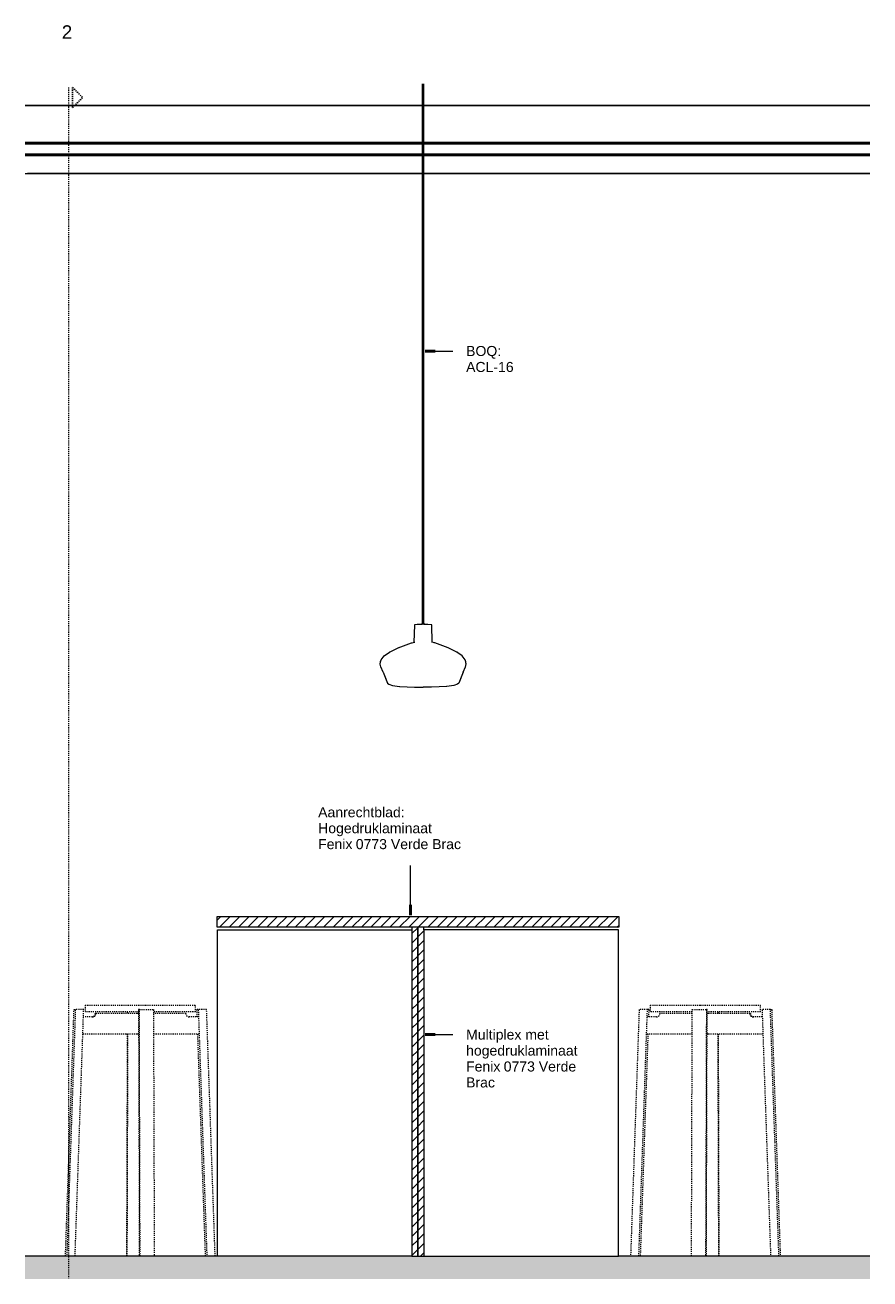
# Model space of a CAD drawing. Header units: millimetres. Extents: x -63106 to -34400, y -9418 to 31718.
# Tile 2 of 10: x -63106 to -60580, y 27882 to 31628. Entities that reach past the tile are written whole.
import ezdxf

# ---------------------------------------------------------------- set-up
doc = ezdxf.new("R2010")
doc.units = ezdxf.units.MM
doc.linetypes.add('Dash', pattern=[6.35, 3.175, -3.175])
for name, color, linetype, lineweight in [('0-1', 7, 'Continuous', 5), ('A09-C---1', 8, 'Dash', 13), ('A09-C---2', 215, 'Dash', 25), ('A09-C---3', 8, 'Dash', 5), ('A09-NT--1', 10, 'Continuous', 50), ('A09-NT--2', 90, 'Continuous', 13), ('A09-NT--3', 7, 'Continuous', 13), ('A23-----1', 55, 'Continuous', 9), ('A23-----2', 250, 'Continuous', 13), ('A35-----1', 7, 'Continuous', 25), ('A35-----2', 250, 'Continuous', 13), ('A35-----3', 10, 'Continuous', 50), ('A79-Y--', 8, 'Continuous', 13), ('A79-Y---1', 8, 'Dash', 13), ('A99-----1', 1, 'Continuous', 13), ('A99-----2', 1, 'Continuous', 25), ('Detail Items-1', 135, 'Continuous', 5)]:
    doc.layers.add(name, color=color, linetype=linetype, lineweight=lineweight)
doc.styles.add('Arial', font='arial.ttf', dxfattribs={"height": 40})
doc.styles.add('Arial_1', font='arial.ttf', dxfattribs={"height": 30})
pattern_1 = [(45, (-60339.684, 27950), (-14.14214, 14.14214), [])]

# ---------------------------------------------------------------- blocks, each defined once
blk = doc.blocks.new('HSR-D_ABT_ARCH_Interieur_rvt-1-Pantry Standard C - Section 1')
at = {"layer": 'A23-----1'}
h = blk.add_hatch(dxfattribs=at)
h.set_pattern_fill('FP_1', color=256, style=0, pattern_type=2)
h.set_pattern_definition([(27, (-60339.684, 27950), (15.113162, 12.1898456), [0.67056, -31.929, 0.67056, -17.729, -4]), (27, (-60339.684, 27950), (15.113162, 12.1898456), [-51, 0.67056, -3.329]), (58, (-60339.684, 27950), (6.6762736, 18.232591), [0.67056, -31.729, 0.67056, -32.129, -4]), (58, (-60339.684, 27950), (6.6762736, 18.232591), [-65.2, 0.67056, -3.329]), (81, (-60339.684, 27950), (-0.9784985, 19.3918163), [0.67056, -31.329, 0.67056, -17.449, -4]), (81, (-60339.684, 27950), (-0.9784985, 19.3918163), [-50.12, 0.67056, -3.329])])
h.paths.add_polyline_path([(-61211.6, 27882.3), (-60580.1, 27882.3), (-60580.1, 27950), (-63105.9, 27950), (-63105.9, 27882.3), (-61843, 27882.3)])
at = {"layer": 'A23-----2'}
for p, q in [((-62530.7, 27950), (-63105.9, 27950)), ((-61931.5, 27950), (-61932, 27950)), ((-60580.1, 27950), (-61332.2, 27950))]:
    blk.add_line(p, q, dxfattribs=at)
at = {"layer": 'A35-----1'}
for p, q in [((-61918.3, 31388), (-63105.9, 31388)), ((-60580.1, 31388), (-61913.4, 31388))]:
    blk.add_line(p, q, dxfattribs=at)
at = {"layer": 'A35-----2'}
for p, q in [((-63105.9, 31185), (-61918.3, 31185)), ((-61913.4, 31185), (-60580.1, 31185))]:
    blk.add_line(p, q, dxfattribs=at)
at = {"layer": 'A35-----3'}
for p, q in [((-61918.3, 31275), (-63105.9, 31275)), ((-61918.3, 31240), (-63105.9, 31240)), ((-60580.1, 31275), (-61913.4, 31275)), ((-60580.1, 31240), (-61913.4, 31240))]:
    blk.add_line(p, q, dxfattribs=at)
blk = doc.blocks.new('723 AUDO Passage stool - High - 723 AUDO Passage stool - High-8193452-Pantry Standard C - Section 1')
at = {"layer": 'A79-Y---1'}
for p, q in [((-62926.4, 28700), (-62926.4, 28680)), ((-62926.2, 28700), (-62746.4, 28700)), ((-62746.4, 28700), (-62596.4, 28700)), ((-62596.4, 28680), (-62596.4, 28700)), ((-62985.1, 27950), (-62959.5, 28686.8)), ((-62955.6, 28686.8), (-62981.2, 27950)), ((-62959.5, 28686.8), (-62955.6, 28686.8)), ((-62956.3, 27950), (-62930.7, 28686.8)), ((-62930.7, 28686.8), (-62955.6, 28686.8)), ((-62904.5, 28664.8), (-62931.4, 28664.8)), ((-62766.6, 28680), (-62926.2, 28680)), ((-62894.4, 28675), (-62896, 28675)), ((-62770.5, 28675), (-62894.4, 28675)), ((-62800.3, 28680), (-62800.3, 28675)), ((-62798.1, 28675), (-62798.1, 28680)), ((-62766.6, 28675), (-62770.5, 28675)), ((-62764.3, 28686.8), (-62766.6, 28686.8)), ((-62766.6, 28686.8), (-62764.3, 27950)), ((-62762, 27950), (-62764.3, 28686.8)), ((-62764.3, 28686.8), (-62722.1, 28686.8)), ((-62722.1, 28686.8), (-62719.7, 27950)), ((-62596.4, 28680), (-62722, 28680)), ((-62625.5, 28675), (-62722, 28675)), ((-62588.4, 28664.8), (-62615.4, 28664.8)), ((-62591.3, 28664.8), (-62592.1, 28686.8)), ((-62588.1, 28686.8), (-62592.1, 28686.8)), ((-62563.2, 28686.8), (-62588.1, 28686.8)), ((-62588.1, 28686.8), (-62562.5, 27950)), ((-62537.6, 27950), (-62563.2, 28686.8)), ((-62933.2, 28614.9), (-62770.4, 28614.9)), ((-62800.5, 28614.9), (-62802.6, 27950)), ((-62800.4, 27950), (-62798.3, 28614.9)), ((-62770.4, 28614.9), (-62766.4, 28614.9)), ((-62721.9, 28614.9), (-62586.7, 28614.9)), ((-62566.4, 27950), (-62589.6, 28614.9))]:
    blk.add_line(p, q, dxfattribs=at)
for centre, start_param, end_param in [((-62906.1, 28675), 3.141593, 4.712389), ((-62904.5, 28675), 3.141593, 4.712389), ((-62615.4, 28675), 1.570796, 3.141593)]:
    blk.add_ellipse(centre, major_axis=(0, 10.2), ratio=0.995862, start_param=start_param, end_param=end_param, dxfattribs=at)
blk = doc.blocks.new('723 AUDO Passage stool - High - 723 AUDO Passage stool - High-V1-Pantry Standard C - Section 1')
at = {"layer": 'A79-Y---1'}
for p, q in [((-62926.4, 28700), (-62926.4, 28680)), ((-62926.2, 28700), (-62926.4, 28700)), ((-62596.5, 28700), (-62596.4, 28700)), ((-62596.4, 28680), (-62596.4, 28700)), ((-62926.4, 28680), (-62926.2, 28680)), ((-62596.4, 28680), (-62596.5, 28680))]:
    blk.add_line(p, q, dxfattribs=at)
blk = doc.blocks.new('723 AUDO Passage stool - High - 723 AUDO Passage stool - High-3155428-Pantry Standard C - Section 1')
at = {"layer": 'A79-Y---1'}
for p, q in [((-61237, 28700), (-61237, 28680)), ((-61237, 28700), (-61087, 28700)), ((-61087, 28700), (-60907.1, 28700)), ((-60907, 28680), (-60907, 28700)), ((-61270.1, 28686.8), (-61295.8, 27950)), ((-61270.9, 27950), (-61245.3, 28686.8)), ((-61245.3, 28686.8), (-61270.1, 28686.8)), ((-61241.3, 28686.8), (-61245.3, 28686.8)), ((-61218, 28664.8), (-61245, 28664.8)), ((-61241.3, 28686.8), (-61242.1, 28664.8)), ((-61111.4, 28680), (-61237, 28680)), ((-61111.3, 28675), (-61207.9, 28675)), ((-61113.6, 27950), (-61111.3, 28686.8)), ((-61111.3, 28686.8), (-61069.1, 28686.8)), ((-61069.1, 28686.8), (-61071.4, 27950)), ((-61069.1, 27950), (-61066.8, 28686.8)), ((-61066.8, 28686.8), (-61069.1, 28686.8)), ((-60907.1, 28680), (-61066.8, 28680)), ((-61063, 28675), (-61066.8, 28675)), ((-60939, 28675), (-61063, 28675)), ((-61035.3, 28680), (-61035.3, 28675)), ((-61033, 28675), (-61033.1, 28680)), ((-60937.4, 28675), (-60939, 28675)), ((-60901.9, 28664.8), (-60928.9, 28664.8)), ((-60877.8, 28686.8), (-60902.7, 28686.8)), ((-60902.7, 28686.8), (-60877.1, 27950)), ((-60852.2, 27950), (-60877.8, 28686.8)), ((-60877.8, 28686.8), (-60873.9, 28686.8)), ((-60873.9, 28686.8), (-60848.2, 27950)), ((-61243.8, 28614.9), (-61266.9, 27950)), ((-61246.7, 28614.9), (-61111.5, 28614.9)), ((-61067, 28614.9), (-61063, 28614.9)), ((-61063, 28614.9), (-60900.2, 28614.9)), ((-61035.1, 28614.9), (-61033, 27950)), ((-61030.7, 27950), (-61032.8, 28614.9))]:
    blk.add_line(p, q, dxfattribs=at)
for centre, start_param, end_param in [((-61218, 28675), 3.141593, 4.712389), ((-60928.9, 28675), 1.570796, 3.141593), ((-60927.2, 28675), 1.570796, 3.141593)]:
    blk.add_ellipse(centre, major_axis=(0, 10.2), ratio=0.995862, start_param=start_param, end_param=end_param, dxfattribs=at)
blk = doc.blocks.new('723 AUDO Passage stool - High - 723 AUDO Passage stool - High-V2-Pantry Standard C - Section 1')
at = {"layer": 'A79-Y---1'}
for p, q in [((-61237, 28700), (-61237, 28680)), ((-61237, 28700), (-61236.9, 28700)), ((-60907, 28700), (-60907.1, 28700)), ((-60907, 28680), (-60907, 28700)), ((-61236.9, 28680), (-61237, 28680)), ((-60907.1, 28680), (-60907, 28680))]:
    blk.add_line(p, q, dxfattribs=at)
blk = doc.blocks.new('750 Single biophilic lamp - 750 Single biophilic lamp-17191087-Pantry Standard C - Section 1')
at = {"layer": 'A79-Y--'}
for p, q in [((-61941.9, 29836.4), (-61943.2, 29784.1)), ((-61941.4, 29836.9), (-61941.2, 29836.9)), ((-61933.4, 29837.8), (-61930, 29838.1)), ((-61930, 29838.1), (-61929.6, 29838.1)), ((-61920.8, 29838.6), (-61918.3, 29838.6)), ((-61918.3, 29838.6), (-61920.6, 29838.6)), ((-61910.9, 29838.6), (-61913.4, 29838.6)), ((-61910.9, 29838.6), (-61910.9, 29838.6)), ((-61910.9, 29838.6), (-61909.8, 29838.5)), ((-61890.6, 29837), (-61890.2, 29836.9)), ((-61888.5, 29784.1), (-61889.8, 29836.4)), ((-62035.5, 29694.9), (-62035.7, 29695.3)), ((-62035.5, 29694.9), (-62027.7, 29675.1)), ((-61796.1, 29694.9), (-61803.8, 29675.4)), ((-61796.1, 29694.9), (-61795.7, 29696))]:
    blk.add_line(p, q, dxfattribs=at)
at = {"layer": 'A79-Y--', "flags": 128}
for points in [[(-61913.4, 29838.6), (-61911.1, 29838.6), (-61910.9, 29838.6)], [(-61950.9, 29781.9), (-61950.4, 29782.1), (-61948.8, 29782.5)], [(-61880.7, 29781.9), (-61881.3, 29782.1), (-61883.4, 29782.7)], [(-62033.1, 29742.8), (-62032.6, 29743.4), (-62030.5, 29745)], [(-62017.3, 29754.8), (-62016.9, 29755.1), (-62015.5, 29755.8)], [(-61991.8, 29767.5), (-61990.9, 29767.9), (-61989.8, 29768.3)], [(-61813.6, 29754.2), (-61814.8, 29755.1), (-61816.3, 29755.8)], [(-61798.7, 29742.9), (-61799.1, 29743.4), (-61800, 29744.1)], [(-62044, 29718.4), (-62044.1, 29719.2), (-62044.1, 29719.6)], [(-62043.6, 29725), (-62043.5, 29725.9), (-62042.9, 29727.5)], [(-62042.4, 29710.3), (-62042.8, 29711.1), (-62042.9, 29711.9)], [(-62042.2, 29729.4), (-62041.3, 29732), (-62040.4, 29733.2)], [(-61789.9, 29730.7), (-61790.4, 29732), (-61790.6, 29732.3)], [(-61789.3, 29710.3), (-61788.9, 29711.1), (-61788.6, 29712.8)], [(-61788.1, 29725.1), (-61788.2, 29725.9), (-61788.7, 29727.2)], [(-61787.9, 29717.1), (-61787.6, 29719.2), (-61787.9, 29722.9)], [(-62022.5, 29662), (-62022.4, 29661.6), (-62021.8, 29661.2)], [(-61986.7, 29651.9), (-61986.2, 29651.8), (-61985.5, 29651.8)], [(-61941.6, 29650.2), (-61940.6, 29650.1), (-61936.5, 29650.1)], [(-61890.4, 29650.2), (-61891.1, 29650.1), (-61894.5, 29650.1)], [(-61845, 29651.9), (-61845.5, 29651.8), (-61846.2, 29651.8)], [(-61809.1, 29661.9), (-61809.3, 29661.6), (-61809.8, 29661.2)]]:
    blk.add_lwpolyline(points, dxfattribs=at)
blk = doc.blocks.new('750 Single biophilic lamp - 750 Single biophilic lamp-V3-Pantry Standard C - Section 1')
at = {"layer": 'A79-Y--'}
for p, q in [((-61918.3, 31452.6), (-61918.3, 29838.6)), ((-61913.3, 29838.6), (-61913.3, 31452.6)), ((-61941.9, 29836.4), (-61943.2, 29783.8)), ((-61941.4, 29836.9), (-61930, 29838.1)), ((-61930, 29838.1), (-61920.8, 29838.6)), ((-61920.8, 29838.6), (-61918.3, 29838.6)), ((-61917, 29838.6), (-61918.3, 29838.6)), ((-61913.4, 29838.6), (-61914.8, 29838.6)), ((-61910.9, 29838.6), (-61910.9, 29838.6)), ((-61910.8, 29838.6), (-61901.7, 29838.1)), ((-61901.7, 29838.1), (-61890.2, 29836.9)), ((-61888.4, 29783.8), (-61889.7, 29836.4))]:
    blk.add_line(p, q, dxfattribs=at)
at = {"layer": 'A79-Y--', "flags": 128}
for points in [[(-61910.9, 29838.6), (-61913.4, 29838.6), (-61917.7, 29838.6), (-61920.6, 29838.6)], [(-61913.4, 29838.6), (-61911.1, 29838.6), (-61910.9, 29838.6)], [(-62035.5, 29694.9), (-62042.8, 29711.1), (-62044.1, 29719.2), (-62043.5, 29725.9), (-62041.3, 29732), (-62032.6, 29743.4), (-62016.9, 29755.1), (-61990.9, 29767.9), (-61950.4, 29782.1), (-61941.1, 29784.6)], [(-61796.1, 29694.9), (-61788.9, 29711.1), (-61787.6, 29719.2), (-61788.2, 29725.9), (-61790.4, 29732), (-61799.1, 29743.4), (-61814.8, 29755.1), (-61840.8, 29767.9), (-61881.3, 29782.1), (-61890.6, 29784.6)], [(-62035.5, 29694.9), (-62022.4, 29661.6), (-62018.6, 29658.6), (-62007.8, 29654.7), (-61986.2, 29651.8), (-61940.6, 29650.1), (-61915.8, 29650)], [(-61796.1, 29694.9), (-61809.3, 29661.6), (-61813.1, 29658.6), (-61823.8, 29654.7), (-61845.5, 29651.8), (-61891.1, 29650.1), (-61915.8, 29650)]]:
    blk.add_lwpolyline(points, dxfattribs=at)
blk = doc.blocks.new('Detail View - Detail - Detail Number-13476530-Pantry Standard C - Section 1')
at = {"layer": 'A09-C---2'}
for p, q in [((-62963.7, 31441.5), (-62933.7, 31411.5)), ((-62963.7, 31441.5), (-62963.7, 31381.5)), ((-62963.7, 31381.5), (-62933.7, 31411.5))]:
    blk.add_line(p, q, dxfattribs=at)

msp = doc.modelspace()

# ---------------------------------------------------------------- hatches: boundary and pattern name
at = {"layer": 'Detail Items-1'}
h = msp.add_hatch(dxfattribs=at)
h.set_pattern_fill('FP_2', color=256, style=0, pattern_type=2)
h.set_pattern_definition(pattern_1)
h.paths.add_polyline_path([(-61331.1, 28933), (-61331.1, 28965), (-62531.5, 28965), (-62531.5, 28933), (-61843, 28933)])
h = msp.add_hatch(dxfattribs=at)
h.set_pattern_fill('FP_2', color=256, style=0, pattern_type=2)
h.set_pattern_definition(pattern_1)
h.paths.add_polyline_path([(-61949.5, 27950), (-61932, 27950), (-61932, 28933), (-61950, 28933), (-61950, 28924.8), (-61949.5, 28924.8), (-61949.5, 28774.8)])
h = msp.add_hatch(dxfattribs=at)
h.set_pattern_fill('FP_2', color=256, style=0, pattern_type=2)
h.set_pattern_definition(pattern_1)
h.paths.add_polyline_path([(-61913.5, 27950), (-61913.5, 28933), (-61931.5, 28933), (-61931.5, 27950)])

# ---------------------------------------------------------------- linework, layer by layer
at = {"layer": 'A09-C---1'}
msp.add_line((-62975.9, 31441.5), (-62975.9, 27884.7), dxfattribs=at)
at = {"layer": 'A09-NT--1'}
for p, q in [((-61909.7, 30654.3), (-61879.7, 30654.3)), ((-61953.3, 28969.4), (-61953.3, 28999.4)), ((-61909.7, 28612.2), (-61879.7, 28612.2))]:
    msp.add_line(p, q, dxfattribs=at)
at = {"layer": 'A09-NT--2'}
for p, q in [((-61909.7, 30654.3), (-61827.4, 30654.3)), ((-61953.3, 28969.4), (-61953.3, 29117)), ((-61909.7, 28612.2), (-61827.4, 28612.2))]:
    msp.add_line(p, q, dxfattribs=at)
at = {"layer": 'A99-----1'}
for p, q in [((-62531.5, 28933), (-62531.5, 28965)), ((-62531.5, 28965), (-61331.1, 28965)), ((-61331.1, 28965), (-61331.1, 28933)), ((-61331.1, 28933), (-62531.5, 28933)), ((-62530.7, 27950), (-62530.7, 28924.8)), ((-62530.7, 28924.8), (-61949.5, 28924.8)), ((-61950, 28933), (-61950, 28924.8)), ((-61949.5, 28924.8), (-61949.5, 27950)), ((-61932, 27950), (-61932, 28933)), ((-61931.5, 28933), (-61931.5, 27950)), ((-61913.5, 28924.8), (-61913.5, 28933)), ((-61332.2, 28924.8), (-61913.5, 28924.8)), ((-61913.5, 28924.8), (-61913.5, 27950)), ((-61332.2, 27950), (-61332.2, 28924.8)), ((-61949.5, 27950), (-62530.7, 27950)), ((-61949.5, 27950), (-61932, 27950)), ((-61931.5, 27950), (-61913.5, 27950)), ((-61913.5, 27950), (-61332.2, 27950))]:
    msp.add_line(p, q, dxfattribs=at)
at = {"layer": 'A99-----2'}
for p, q in [((-60580.1, 31275), (-63105.9, 31275)), ((-60580.1, 31240), (-63105.9, 31240)), ((-63098.5, 31185), (-60580.1, 31185))]:
    msp.add_line(p, q, dxfattribs=at)

# ---------------------------------------------------------------- block references
at = {"layer": '0-1'}
msp.add_blockref('HSR-D_ABT_ARCH_Interieur_rvt-1-Pantry Standard C - Section 1', (0, 0), dxfattribs=at)
at = {"layer": 'A09-C---2'}
msp.add_blockref('Detail View - Detail - Detail Number-13476530-Pantry Standard C - Section 1', (0, 0), dxfattribs=at)
at = {"layer": 'A79-Y--'}
for name in ['750 Single biophilic lamp - 750 Single biophilic lamp-V3-Pantry Standard C - Section 1', '750 Single biophilic lamp - 750 Single biophilic lamp-17191087-Pantry Standard C - Section 1']:
    msp.add_blockref(name, (0, 0), dxfattribs=at)
at = {"layer": 'A79-Y---1'}
for name in ['723 AUDO Passage stool - High - 723 AUDO Passage stool - High-8193452-Pantry Standard C - Section 1', '723 AUDO Passage stool - High - 723 AUDO Passage stool - High-V1-Pantry Standard C - Section 1', '723 AUDO Passage stool - High - 723 AUDO Passage stool - High-3155428-Pantry Standard C - Section 1', '723 AUDO Passage stool - High - 723 AUDO Passage stool - High-V2-Pantry Standard C - Section 1']:
    msp.add_blockref(name, (0, 0), dxfattribs=at)

# ---------------------------------------------------------------- texts
at = {"layer": 'A09-C---3', "insert": (-62996.1, 31627.2), "char_height": 40, "width": 38.481, "attachment_point": 1, "style": 'Arial'}
msp.add_mtext('2', dxfattribs=at)

# ---------------------------------------------------------------- next in the draw order: texts
at = {"layer": 'A09-NT--3', "char_height": 30, "attachment_point": 1, "style": 'Arial_1', "bg_fill": 3, "box_fill_scale": 1.25, "bg_fill_color": 256, "bg_fill_true_color": 13158600, "bg_fill_transparency": 0}
for s, insert, width in [('BOQ:', (-61787.4, 30669.3), 128.27), ('Aanrechtblad: ', (-62229.7, 29291.4), 325.485), ('Multiplex met  ', (-61787.4, 28627.2), 325.485)]:
    msp.add_mtext(s, dxfattribs=dict(at, insert=insert, width=width))

# ---------------------------------------------------------------- next in the draw order: texts
for s, insert, width in [('ACL-16', (-61787.4, 30621.6), 174.768), ('Hogedruklaminaat', (-62229.7, 29243.8), 408.861), ('hogedruklaminaat ', (-61787.4, 28579.5), 415.274)]:
    msp.add_mtext(s, dxfattribs=dict(at, insert=insert, width=width))

# ---------------------------------------------------------------- next in the draw order: texts
at = {"layer": 'A09-NT--3', "char_height": 30, "width": 136.287, "attachment_point": 1, "style": 'Arial_1', "bg_fill": 3, "box_fill_scale": 1.25, "bg_fill_color": 256, "bg_fill_true_color": 13158600, "bg_fill_transparency": 0}
for insert in [(-62229.7, 29196.2), (-61787.4, 28531.9)]:
    msp.add_mtext('Fenix ', dxfattribs=dict(at, insert=insert))

# ---------------------------------------------------------------- next in the draw order: texts
at = {"layer": 'A09-NT--3', "char_height": 30, "attachment_point": 1, "style": 'Arial_1', "bg_fill": 3, "box_fill_scale": 1.25, "bg_fill_color": 256, "bg_fill_true_color": 13158600, "bg_fill_transparency": 0}
for s, insert, width in [('0773 Verde Brac ', (-62117.2, 29196.2), 396.034), ('0773 Verde ', (-61675, 28531.9), 277.384), ('Brac', (-61787.4, 28484.3), 104.219)]:
    msp.add_mtext(s, dxfattribs=dict(at, insert=insert, width=width))

doc.saveas('drawing.dxf')
